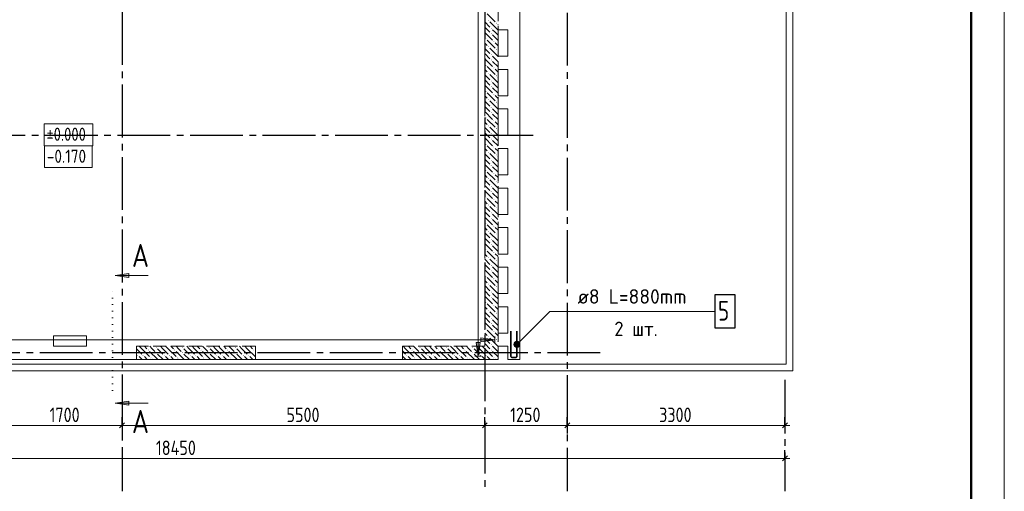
# Model space of a CAD drawing. Header units: millimetres. Extents: x 0 to 32559, y 0 to 42000.
# Tile 13 of 20: x 14771 to 29700, y 14930 to 22085. Entities that reach past the tile are written whole.
import ezdxf

# ---------------------------------------------------------------- set-up
doc = ezdxf.new("R2010")
doc.units = ezdxf.units.MM
for name, pattern in [('______2', [270, 200, -70]), ('______5', [1100, 800, -100, 100, -100]), ('______9', [100, 0, -100])]:
    doc.linetypes.add(name, pattern=pattern)
for name, color, linetype, lineweight in [('Standard', 7, 'Continuous', 25), ('Высотные отметки', 7, 'Continuous', 25), ('ЖБ Пилон', 180, 'Continuous', 25), ('Обрамление П-обр. равн.', 7, 'Continuous', 25), ('Оси', 40, '______5', 18), ('Позиционная метка линия выноска', 7, 'Continuous', 13), ('Позиционная метка номер позиции', 7, 'Continuous', 13), ('Сечения символ', 7, 'Continuous', 25), ('Фиксатор', 7, 'Continuous', 25)]:
    doc.layers.add(name, color=color, linetype=linetype, lineweight=lineweight)
doc.layers.add('ЖБ Перекрытие верхний уровень', color=7, linetype='Continuous', lineweight=25, true_color=0xe0e0ff)
doc.layers.add('ЖБ Стена верхний уровень', color=7, linetype='Continuous', lineweight=25, true_color=0x006e00)
doc.styles.add('GOST 2.304-81', font='txt')
doc.styles.add('ISOCPEUR', font='txt')

msp = doc.modelspace()

# ---------------------------------------------------------------- hatches: boundary and pattern name
at = {"layer": 'ЖБ Пилон', "linetype": 'Continuous', "lineweight": 18, "transparency": 33554687}
for points in [[(16714, 17073), (16721, 17080), (16727, 17073), (16721, 17067)], [(16834, 17113), (16841, 17120), (16847, 17113), (16841, 17107)], [(16834, 17033), (16841, 17040), (16847, 17033), (16841, 17027)], [(17114, 17073), (17121, 17080), (17127, 17073), (17121, 17067)], [(17234, 17113), (17241, 17120), (17247, 17113), (17241, 17107)], [(17234, 17033), (17241, 17040), (17247, 17033), (17241, 17027)], [(17514, 17073), (17521, 17080), (17527, 17073), (17521, 17067)], [(17634, 17113), (17641, 17120), (17647, 17113), (17641, 17107)], [(17634, 17033), (17641, 17040), (17647, 17033), (17641, 17027)], [(17914, 17073), (17921, 17080), (17927, 17073), (17921, 17067)], [(18034, 17113), (18041, 17120), (18047, 17113), (18041, 17107)], [(18034, 17033), (18041, 17040), (18047, 17033), (18041, 17027)], [(18314, 17073), (18321, 17080), (18327, 17073), (18321, 17067)], [(16554, 16993), (16561, 17000), (16567, 16993), (16561, 16987)], [(16634, 16993), (16641, 17000), (16647, 16993), (16641, 16987)], [(16754, 16953), (16761, 16960), (16767, 16953), (16761, 16947)], [(16954, 16993), (16961, 17000), (16967, 16993), (16961, 16987)], [(17034, 16993), (17041, 17000), (17047, 16993), (17041, 16987)], [(17154, 16953), (17161, 16960), (17167, 16953), (17161, 16947)], [(17354, 16993), (17361, 17000), (17367, 16993), (17361, 16987)], [(17434, 16993), (17441, 17000), (17447, 16993), (17441, 16987)], [(17554, 16953), (17561, 16960), (17567, 16953), (17561, 16947)], [(17754, 16993), (17761, 17000), (17767, 16993), (17761, 16987)], [(17834, 16993), (17841, 17000), (17847, 16993), (17841, 16987)], [(17954, 16953), (17961, 16960), (17967, 16953), (17961, 16947)], [(18154, 16993), (18161, 17000), (18167, 16993), (18161, 16987)], [(18234, 16993), (18241, 17000), (18247, 16993), (18241, 16987)]]:
    msp.add_hatch(color=7, dxfattribs=at).paths.add_polyline_path(points, flags=16)
at = {"layer": 'ЖБ Стена верхний уровень', "linetype": 'Continuous', "lineweight": 18, "transparency": 33554687}
for points in [[(21874, 22073), (21881, 22080), (21887, 22073), (21881, 22067)], [(21914, 21953), (21921, 21960), (21927, 21953), (21921, 21947)], [(21994, 22033), (22001, 22040), (22007, 22033), (22001, 22027)], [(21834, 21793), (21841, 21800), (21847, 21793), (21841, 21787)], [(21914, 21873), (21921, 21880), (21927, 21873), (21921, 21867)], [(21874, 21673), (21881, 21680), (21887, 21673), (21881, 21667)], [(21954, 21753), (21961, 21760), (21967, 21753), (21961, 21747)], [(21914, 21553), (21921, 21560), (21927, 21553), (21921, 21547)], [(21994, 21633), (22001, 21640), (22007, 21633), (22001, 21627)], [(21834, 21393), (21841, 21400), (21847, 21393), (21841, 21387)], [(21914, 21473), (21921, 21480), (21927, 21473), (21921, 21467)], [(21954, 21353), (21961, 21360), (21967, 21353), (21961, 21347)], [(21874, 21273), (21881, 21280), (21887, 21273), (21881, 21267)], [(21994, 21233), (22001, 21240), (22007, 21233), (22001, 21227)], [(21914, 21153), (21921, 21160), (21927, 21153), (21921, 21147)], [(21914, 21073), (21921, 21080), (21927, 21073), (21921, 21067)], [(21834, 20993), (21841, 21000), (21847, 20993), (21841, 20987)], [(21954, 20953), (21961, 20960), (21967, 20953), (21961, 20947)], [(21874, 20873), (21881, 20880), (21887, 20873), (21881, 20867)], [(21914, 20753), (21921, 20760), (21927, 20753), (21921, 20747)], [(21994, 20833), (22001, 20840), (22007, 20833), (22001, 20827)], [(21914, 20673), (21921, 20680), (21927, 20673), (21921, 20667)], [(21834, 20593), (21841, 20600), (21847, 20593), (21841, 20587)], [(21874, 20473), (21881, 20480), (21887, 20473), (21881, 20467)], [(21954, 20553), (21961, 20560), (21967, 20553), (21961, 20547)], [(21914, 20353), (21921, 20360), (21927, 20353), (21921, 20347)], [(21994, 20433), (22001, 20440), (22007, 20433), (22001, 20427)], [(21834, 20193), (21841, 20200), (21847, 20193), (21841, 20187)], [(21914, 20273), (21921, 20280), (21927, 20273), (21921, 20267)], [(21954, 20153), (21961, 20160), (21967, 20153), (21961, 20147)], [(21874, 20073), (21881, 20080), (21887, 20073), (21881, 20067)], [(21994, 20033), (22001, 20040), (22007, 20033), (22001, 20027)], [(21914, 19953), (21921, 19960), (21927, 19953), (21921, 19947)], [(21914, 19873), (21921, 19880), (21927, 19873), (21921, 19867)], [(21834, 19793), (21841, 19800), (21847, 19793), (21841, 19787)], [(21954, 19753), (21961, 19760), (21967, 19753), (21961, 19747)], [(21874, 19673), (21881, 19680), (21887, 19673), (21881, 19667)], [(21914, 19553), (21921, 19560), (21927, 19553), (21921, 19547)], [(21994, 19633), (22001, 19640), (22007, 19633), (22001, 19627)], [(21914, 19473), (21921, 19480), (21927, 19473), (21921, 19467)], [(21834, 19393), (21841, 19400), (21847, 19393), (21841, 19387)], [(21874, 19273), (21881, 19280), (21887, 19273), (21881, 19267)], [(21954, 19353), (21961, 19360), (21967, 19353), (21961, 19347)], [(21914, 19153), (21921, 19160), (21927, 19153), (21921, 19147)], [(21994, 19233), (22001, 19240), (22007, 19233), (22001, 19227)], [(21834, 18993), (21841, 19000), (21847, 18993), (21841, 18987)], [(21914, 19073), (21921, 19080), (21927, 19073), (21921, 19067)], [(21874, 18873), (21881, 18880), (21887, 18873), (21881, 18867)], [(21954, 18953), (21961, 18960), (21967, 18953), (21961, 18947)], [(21994, 18833), (22001, 18840), (22007, 18833), (22001, 18827)], [(21914, 18753), (21921, 18760), (21927, 18753), (21921, 18747)], [(21914, 18673), (21921, 18680), (21927, 18673), (21921, 18667)], [(21834, 18593), (21841, 18600), (21847, 18593), (21841, 18587)], [(21954, 18553), (21961, 18560), (21967, 18553), (21961, 18547)], [(21874, 18473), (21881, 18480), (21887, 18473), (21881, 18467)], [(21994, 18433), (22001, 18440), (22007, 18433), (22001, 18427)], [(21914, 18353), (21921, 18360), (21927, 18353), (21921, 18347)], [(21914, 18273), (21921, 18280), (21927, 18273), (21921, 18267)], [(21834, 18193), (21841, 18200), (21847, 18193), (21841, 18187)], [(21874, 18073), (21881, 18080), (21887, 18073), (21881, 18067)], [(21954, 18153), (21961, 18160), (21967, 18153), (21961, 18147)], [(21914, 17953), (21921, 17960), (21927, 17953), (21921, 17947)], [(21994, 18033), (22001, 18040), (22007, 18033), (22001, 18027)], [(21834, 17793), (21841, 17800), (21847, 17793), (21841, 17787)], [(21914, 17873), (21921, 17880), (21927, 17873), (21921, 17867)], [(21874, 17673), (21881, 17680), (21887, 17673), (21881, 17667)], [(21954, 17753), (21961, 17760), (21967, 17753), (21961, 17747)], [(21994, 17633), (22001, 17640), (22007, 17633), (22001, 17627)], [(21914, 17553), (21921, 17560), (21927, 17553), (21921, 17547)], [(21914, 17473), (21921, 17480), (21927, 17473), (21921, 17467)], [(21834, 17393), (21841, 17400), (21847, 17393), (21841, 17387)], [(21954, 17353), (21961, 17360), (21967, 17353), (21961, 17347)], [(21874, 17273), (21881, 17280), (21887, 17273), (21881, 17267)], [(21994, 17233), (22001, 17240), (22007, 17233), (22001, 17227)], [(20714, 17073), (20721, 17080), (20727, 17073), (20721, 17067)], [(20834, 17113), (20841, 17120), (20847, 17113), (20841, 17107)], [(20834, 17033), (20841, 17040), (20847, 17033), (20841, 17027)], [(21114, 17073), (21121, 17080), (21127, 17073), (21121, 17067)], [(21234, 17113), (21241, 17120), (21247, 17113), (21241, 17107)], [(21234, 17033), (21241, 17040), (21247, 17033), (21241, 17027)], [(21514, 17073), (21521, 17080), (21527, 17073), (21521, 17067)], [(21634, 17113), (21641, 17120), (21647, 17113), (21641, 17107)], [(21634, 17033), (21641, 17040), (21647, 17033), (21641, 17027)], [(21914, 17153), (21921, 17160), (21927, 17153), (21921, 17147)], [(21914, 17073), (21921, 17080), (21927, 17073), (21921, 17067)], [(20634, 16993), (20641, 17000), (20647, 16993), (20641, 16987)], [(20754, 16953), (20761, 16960), (20767, 16953), (20761, 16947)], [(20954, 16993), (20961, 17000), (20967, 16993), (20961, 16987)], [(21034, 16993), (21041, 17000), (21047, 16993), (21041, 16987)], [(21154, 16953), (21161, 16960), (21167, 16953), (21161, 16947)], [(21354, 16993), (21361, 17000), (21367, 16993), (21361, 16987)], [(21434, 16993), (21441, 17000), (21447, 16993), (21441, 16987)], [(21554, 16953), (21561, 16960), (21567, 16953), (21561, 16947)], [(21754, 16993), (21761, 17000), (21767, 16993), (21761, 16987)], [(21834, 16993), (21841, 17000), (21847, 16993), (21841, 16987)], [(21954, 16953), (21961, 16960), (21967, 16953), (21961, 16947)]]:
    msp.add_hatch(color=7, dxfattribs=at).paths.add_polyline_path(points, flags=16)
at = {"layer": 'Позиционная метка линия выноска', "linetype": 'Continuous', "lineweight": 13, "transparency": 33554687}
for points in [[(21694, 17190), (21724, 16980), (21754, 17190)], [(21764, 17200), (21974, 17230), (21764, 17260)]]:
    msp.add_hatch(color=7, dxfattribs=at).paths.add_polyline_path(points)
at = {"layer": 'Позиционная метка номер позиции', "linetype": 'Continuous', "lineweight": 13, "transparency": 33554687}
for points in [[(22266, 17170), (22341, 17127), (22277, 17191)], [(22266, 17148), (22320, 17116), (22266, 17170)], [(22266, 17170), (22320, 17116), (22341, 17127)], [(22277, 17191), (22352, 17148), (22298, 17202)], [(22277, 17191), (22341, 17127), (22352, 17148)], [(22298, 17202), (22352, 17148), (22352, 17170)], [(22298, 17202), (22352, 17170), (22320, 17202)], [(22320, 17202), (22352, 17170), (22341, 17191)], [(22298, 17116), (22266, 17148), (22277, 17127)], [(22266, 17148), (22298, 17116), (22320, 17116)]]:
    msp.add_hatch(color=7, dxfattribs=at).paths.add_polyline_path(points)
at = {"layer": 'Сечения символ', "linetype": 'Continuous', "lineweight": 13, "transparency": 33554687}
for points in [[(16428, 18175), (16218, 18205), (16428, 18235)], [(16428, 16238), (16218, 16268), (16428, 16298)]]:
    msp.add_hatch(color=7, dxfattribs=at).paths.add_polyline_path(points, flags=16)

# ---------------------------------------------------------------- linework, layer by layer
at = {"layer": 'Standard', "color": 251, "linetype": 'Continuous', "lineweight": -3, "true_color": 0x656565, "transparency": 33554687}
for p, q in [((16324, 15930), (16324, 16055)), ((21824, 15930), (21824, 16055)), ((23074, 15930), (23074, 16055)), ((26374, 15930), (26374, 16055)), ((16324, 15930), (16324, 15805)), ((16324, 15930), (16324, 15930)), ((21824, 15930), (21824, 15805)), ((21824, 15930), (21824, 15930)), ((23074, 15930), (23074, 15805)), ((23074, 15930), (23074, 15930)), ((26374, 15930), (26374, 15805)), ((26374, 15930), (26374, 15930)), ((26374, 15430), (26374, 15555)), ((26374, 15430), (26374, 15305)), ((26374, 15430), (26374, 15430))]:
    msp.add_line(p, q, dxfattribs=at)
at = {"layer": 'Standard', "color": 7, "linetype": 'Continuous', "lineweight": 13, "transparency": 33554687}
for p, q in [((14624, 15930), (16324, 15930)), ((16324, 15930), (21824, 15930)), ((21824, 15930), (23074, 15930)), ((23074, 15930), (26374, 15930)), ((26374, 15930), (26449, 15930)), ((7924, 15430), (26374, 15430)), ((26374, 15430), (26449, 15430))]:
    msp.add_line(p, q, dxfattribs=at)
at = {"layer": 'Standard', "color": 7, "linetype": 'Continuous', "lineweight": 25, "transparency": 33554687}
for p, q in [((16286, 15892), (16361, 15968)), ((21786, 15892), (21861, 15968)), ((23036, 15892), (23111, 15968)), ((26336, 15892), (26411, 15968)), ((26336, 15392), (26411, 15468))]:
    msp.add_line(p, q, dxfattribs=at)
at = {"layer": 'Standard', "color": 7, "linetype": 'Continuous', "lineweight": 13, "transparency": 33554687}
msp.add_lwpolyline([(0, 0), (29700, 0), (29700, 42000), (0, 42000), (0, 0)], close=True, dxfattribs=at)
at = {"layer": 'Standard', "color": 7, "linetype": 'Continuous', "lineweight": 50, "transparency": 33554687}
msp.add_lwpolyline([(2000, 41500), (29200, 41500), (29200, 500), (2000, 500), (2000, 41500)], close=True, dxfattribs=at)
at = {"layer": 'Standard', "color": 254, "linetype": 'Continuous', "lineweight": 13, "true_color": 0xc4c4ff, "transparency": 33554687}
for points in [[(7219, 16759), (26494, 16759), (26494, 38671), (7219, 38671), (7219, 16759)], [(7319, 16859), (26394, 16859), (26394, 38571), (7319, 38571), (7319, 16859)]]:
    msp.add_lwpolyline(points, dxfattribs=at)
at = {"layer": 'Высотные отметки', "color": 253, "linetype": 'Continuous', "lineweight": 18, "true_color": 0xa0a0a0, "transparency": 33554687}
msp.add_lwpolyline([(15143, 20173), (15878, 20173), (15878, 20507), (15143, 20507), (15143, 20173)], dxfattribs=at)
at = {"layer": 'Высотные отметки', "color": 7, "linetype": 'Continuous', "lineweight": 18, "transparency": 33554687}
msp.add_lwpolyline([(15149, 19840), (15870, 19840), (15870, 20173), (15149, 20173), (15149, 19840)], dxfattribs=at)
at = {"layer": 'ЖБ Перекрытие верхний уровень', "color": 7, "linetype": 'Continuous', "lineweight": 18, "transparency": 33554687}
for p, q in [((22354, 16930), (22354, 23210)), ((22024, 21530), (22024, 21930)), ((22024, 21930), (22174, 21930)), ((22174, 21930), (22174, 21530)), ((22174, 21530), (22024, 21530)), ((22024, 20930), (22024, 21330)), ((22024, 21330), (22174, 21330)), ((22174, 21330), (22174, 20930)), ((22174, 20930), (22024, 20930)), ((22024, 20330), (22024, 20730)), ((22024, 20730), (22174, 20730)), ((22174, 20730), (22174, 20330)), ((22174, 20330), (22024, 20330)), ((22024, 19730), (22024, 20130)), ((22024, 20130), (22174, 20130)), ((22174, 20130), (22174, 19730)), ((22174, 19730), (22024, 19730)), ((22024, 19130), (22024, 19530)), ((22024, 19530), (22174, 19530)), ((22174, 19530), (22174, 19130)), ((22174, 19130), (22024, 19130)), ((22024, 18530), (22024, 18930)), ((22024, 18930), (22174, 18930)), ((22174, 18930), (22174, 18530)), ((22174, 18530), (22024, 18530)), ((22024, 17930), (22024, 18330)), ((22024, 18330), (22174, 18330)), ((22174, 18330), (22174, 17930)), ((22174, 17930), (22024, 17930)), ((22024, 17330), (22024, 17730)), ((22024, 17730), (22174, 17730)), ((22174, 17730), (22174, 17330)), ((22174, 17330), (22024, 17330)), ((15784, 17290), (15284, 17290)), ((15284, 17290), (15284, 17130)), ((15784, 17130), (15784, 17290)), ((15284, 17130), (15784, 17130)), ((22024, 16930), (22024, 17130)), ((22024, 17130), (22174, 17130)), ((22174, 17130), (22174, 16930)), ((7394, 16930), (22024, 16930)), ((22174, 16930), (22354, 16930))]:
    msp.add_line(p, q, dxfattribs=at)
at = {"layer": 'ЖБ Пилон', "color": 253, "linetype": '______2', "lineweight": 13, "true_color": 0xa0a0a0, "transparency": 33554687}
for p, q in [((18344, 17130), (16544, 17130)), ((16544, 17130), (16544, 16930)), ((18344, 16930), (18344, 17130)), ((16544, 16930), (18344, 16930))]:
    msp.add_line(p, q, dxfattribs=at)
at = {"layer": 'ЖБ Пилон', "color": 9, "linetype": 'Continuous', "lineweight": 18, "true_color": 0xc7c7c7, "transparency": 33554687}
for p, q in [((16544, 17090), (16621, 17013)), ((16584, 17130), (16621, 17093)), ((16621, 17093), (16741, 16973)), ((16664, 17130), (16701, 17093)), ((16741, 17053), (16861, 16933)), ((16781, 17093), (16744, 17130)), ((16821, 17053), (16781, 17093)), ((16861, 17093), (16941, 17013)), ((16941, 17093), (16904, 17130)), ((16941, 17093), (17021, 17013)), ((16984, 17130), (17021, 17093)), ((17021, 17093), (17141, 16973)), ((17064, 17130), (17101, 17093)), ((17141, 17053), (17261, 16933)), ((17181, 17093), (17144, 17130)), ((17221, 17053), (17181, 17093)), ((17261, 17093), (17341, 17013)), ((17341, 17093), (17304, 17130)), ((17341, 17093), (17421, 17013)), ((17384, 17130), (17421, 17093)), ((17421, 17093), (17541, 16973)), ((17464, 17130), (17501, 17093)), ((17541, 17053), (17661, 16933)), ((17581, 17093), (17544, 17130)), ((17621, 17053), (17581, 17093)), ((17661, 17093), (17741, 17013)), ((17741, 17093), (17704, 17130)), ((17741, 17093), (17821, 17013)), ((17784, 17130), (17821, 17093)), ((17821, 17093), (17941, 16973)), ((17864, 17130), (17901, 17093)), ((17941, 17053), (18061, 16933)), ((17981, 17093), (17944, 17130)), ((18021, 17053), (17981, 17093)), ((18061, 17093), (18141, 17013)), ((18141, 17093), (18104, 17130)), ((18141, 17093), (18221, 17013)), ((18184, 17130), (18221, 17093)), ((18221, 17093), (18341, 16973)), ((18264, 17130), (18301, 17093)), ((18341, 17053), (18344, 17050)), ((16544, 16930), (16544, 16930)), ((16621, 16933), (16581, 16973)), ((16624, 16930), (16621, 16933)), ((16661, 16973), (16704, 16930)), ((16781, 16933), (16784, 16930)), ((16861, 17013), (16944, 16930)), ((17021, 16933), (16981, 16973)), ((17024, 16930), (17021, 16933)), ((17061, 16973), (17104, 16930)), ((17181, 16933), (17184, 16930)), ((17261, 17013), (17344, 16930)), ((17421, 16933), (17381, 16973)), ((17424, 16930), (17421, 16933)), ((17461, 16973), (17504, 16930)), ((17581, 16933), (17584, 16930)), ((17661, 17013), (17744, 16930)), ((17821, 16933), (17781, 16973)), ((17824, 16930), (17821, 16933)), ((17861, 16973), (17904, 16930)), ((17981, 16933), (17984, 16930)), ((18061, 17013), (18144, 16930)), ((18221, 16933), (18181, 16973)), ((18224, 16930), (18221, 16933)), ((18261, 16973), (18304, 16930))]:
    msp.add_line(p, q, dxfattribs=at)
at = {"layer": 'ЖБ Стена верхний уровень', "color": 251, "linetype": '______2', "lineweight": 13, "true_color": 0x656565, "transparency": 33554687}
for p, q in [((21824, 23520), (21824, 17130)), ((22024, 16930), (22024, 23520)), ((21824, 17130), (20574, 17130)), ((20574, 17130), (20574, 16930)), ((20574, 16930), (21824, 16930)), ((21824, 16930), (22024, 16930))]:
    msp.add_line(p, q, dxfattribs=at)
at = {"layer": 'ЖБ Стена верхний уровень', "color": 9, "linetype": 'Continuous', "lineweight": 18, "true_color": 0xc7c7c7, "transparency": 33554687}
for p, q in [((21861, 22173), (21981, 22053)), ((21824, 22050), (21901, 21973)), ((21824, 21970), (21901, 21893)), ((21901, 22053), (22021, 21933)), ((22024, 22010), (22021, 22013)), ((21824, 21890), (21941, 21773)), ((21981, 21893), (21941, 21933)), ((21941, 21853), (22024, 21770)), ((22021, 21853), (21981, 21893)), ((21861, 21693), (21824, 21730)), ((21824, 21650), (21901, 21573)), ((21861, 21773), (21981, 21653)), ((21901, 21653), (22021, 21533)), ((21981, 21733), (22024, 21690)), ((21824, 21570), (21901, 21493)), ((21981, 21493), (21941, 21533)), ((22024, 21610), (22021, 21613)), ((21824, 21490), (21941, 21373)), ((21861, 21373), (21981, 21253)), ((21941, 21453), (22024, 21370)), ((22021, 21453), (21981, 21493)), ((21861, 21293), (21824, 21330)), ((21824, 21250), (21901, 21173)), ((21901, 21253), (22021, 21133)), ((21981, 21333), (22024, 21290)), ((22024, 21210), (22021, 21213)), ((21824, 21170), (21901, 21093)), ((21824, 21090), (21941, 20973)), ((21981, 21093), (21941, 21133)), ((21941, 21053), (22024, 20970)), ((22021, 21053), (21981, 21093)), ((21861, 20893), (21824, 20930)), ((21861, 20973), (21981, 20853)), ((21981, 20933), (22024, 20890)), ((21824, 20850), (21901, 20773)), ((21824, 20770), (21901, 20693)), ((21901, 20853), (22021, 20733)), ((22024, 20810), (22021, 20813)), ((21824, 20690), (21941, 20573)), ((21981, 20693), (21941, 20733)), ((21941, 20653), (22024, 20570)), ((22021, 20653), (21981, 20693)), ((21861, 20493), (21824, 20530)), ((21861, 20573), (21981, 20453)), ((21901, 20453), (22021, 20333)), ((21981, 20533), (22024, 20490)), ((21824, 20450), (21901, 20373)), ((21824, 20370), (21901, 20293)), ((21981, 20293), (21941, 20333)), ((22024, 20410), (22021, 20413)), ((21824, 20290), (21941, 20173)), ((21861, 20173), (21981, 20053)), ((21941, 20253), (22024, 20170)), ((22021, 20253), (21981, 20293)), ((21861, 20093), (21824, 20130)), ((21824, 20050), (21901, 19973)), ((21901, 20053), (22021, 19933)), ((21981, 20133), (22024, 20090)), ((22024, 20010), (22021, 20013)), ((21824, 19970), (21901, 19893)), ((21824, 19890), (21941, 19773)), ((21981, 19893), (21941, 19933)), ((22021, 19853), (21981, 19893)), ((21861, 19693), (21824, 19730)), ((21861, 19773), (21981, 19653)), ((21941, 19853), (22024, 19770)), ((21981, 19733), (22024, 19690)), ((21824, 19650), (21901, 19573)), ((21824, 19570), (21901, 19493)), ((21901, 19653), (22021, 19533)), ((22024, 19610), (22021, 19613)), ((21824, 19490), (21941, 19373)), ((21981, 19493), (21941, 19533)), ((21941, 19453), (22024, 19370)), ((22021, 19453), (21981, 19493)), ((21861, 19293), (21824, 19330)), ((21861, 19373), (21981, 19253)), ((21981, 19333), (22024, 19290)), ((21824, 19250), (21901, 19173)), ((21824, 19170), (21901, 19093)), ((21901, 19253), (22021, 19133)), ((21981, 19093), (21941, 19133)), ((22024, 19210), (22021, 19213)), ((21824, 19090), (21941, 18973)), ((21861, 18973), (21981, 18853)), ((21941, 19053), (22024, 18970)), ((22021, 19053), (21981, 19093)), ((21861, 18893), (21824, 18930)), ((21824, 18850), (21901, 18773)), ((21901, 18853), (22021, 18733)), ((21981, 18933), (22024, 18890)), ((22024, 18810), (22021, 18813)), ((21824, 18770), (21901, 18693)), ((21824, 18690), (21941, 18573)), ((21981, 18693), (21941, 18733)), ((22021, 18653), (21981, 18693)), ((21861, 18493), (21824, 18530)), ((21861, 18573), (21981, 18453)), ((21941, 18653), (22024, 18570)), ((21981, 18533), (22024, 18490)), ((21824, 18450), (21901, 18373)), ((21824, 18370), (21901, 18293)), ((21901, 18453), (22021, 18333)), ((22024, 18410), (22021, 18413)), ((21824, 18290), (21941, 18173)), ((21981, 18293), (21941, 18333)), ((21941, 18253), (22024, 18170)), ((22021, 18253), (21981, 18293)), ((21861, 18093), (21824, 18130)), ((21861, 18173), (21981, 18053)), ((21981, 18133), (22024, 18090)), ((21824, 18050), (21901, 17973)), ((21824, 17970), (21901, 17893)), ((21901, 18053), (22021, 17933)), ((21981, 17893), (21941, 17933)), ((22024, 18010), (22021, 18013)), ((21824, 17890), (21941, 17773)), ((21861, 17773), (21981, 17653)), ((21941, 17853), (22024, 17770)), ((22021, 17853), (21981, 17893)), ((21861, 17693), (21824, 17730)), ((21824, 17650), (21901, 17573)), ((21901, 17653), (22021, 17533)), ((21981, 17733), (22024, 17690)), ((21824, 17570), (21901, 17493)), ((21824, 17490), (21941, 17373)), ((21981, 17493), (21941, 17533)), ((22021, 17453), (21981, 17493)), ((22024, 17610), (22021, 17613)), ((21861, 17293), (21824, 17330)), ((21861, 17373), (21981, 17253)), ((21941, 17453), (22024, 17370)), ((21981, 17333), (22024, 17290)), ((21824, 17250), (21901, 17173)), ((21824, 17170), (21901, 17093)), ((21901, 17253), (22021, 17133)), ((22024, 17210), (22021, 17213)), ((20574, 17060), (20621, 17013)), ((20584, 17130), (20621, 17093)), ((20621, 17093), (20741, 16973)), ((20664, 17130), (20701, 17093)), ((20741, 17053), (20861, 16933)), ((20781, 17093), (20744, 17130)), ((20821, 17053), (20781, 17093)), ((20861, 17093), (20941, 17013)), ((20941, 17093), (20904, 17130)), ((20941, 17093), (21021, 17013)), ((20984, 17130), (21021, 17093)), ((21021, 17093), (21141, 16973)), ((21064, 17130), (21101, 17093)), ((21141, 17053), (21261, 16933)), ((21181, 17093), (21144, 17130)), ((21221, 17053), (21181, 17093)), ((21261, 17093), (21341, 17013)), ((21341, 17093), (21304, 17130)), ((21341, 17093), (21421, 17013)), ((21384, 17130), (21421, 17093)), ((21421, 17093), (21541, 16973)), ((21464, 17130), (21501, 17093)), ((21541, 17053), (21661, 16933)), ((21581, 17093), (21544, 17130)), ((21621, 17053), (21581, 17093)), ((21661, 17093), (21741, 17013)), ((21741, 17093), (21704, 17130)), ((21741, 17093), (21821, 17013)), ((21784, 17130), (21821, 17093)), ((21821, 17093), (21824, 17090)), ((21824, 17090), (21941, 16973)), ((21981, 17093), (21941, 17133)), ((21941, 17053), (22024, 16970)), ((22021, 17053), (21981, 17093)), ((20621, 16933), (20581, 16973)), ((20624, 16930), (20621, 16933)), ((20661, 16973), (20704, 16930)), ((20781, 16933), (20784, 16930)), ((20861, 17013), (20944, 16930)), ((21021, 16933), (20981, 16973)), ((21024, 16930), (21021, 16933)), ((21061, 16973), (21104, 16930)), ((21181, 16933), (21184, 16930)), ((21261, 17013), (21344, 16930)), ((21421, 16933), (21381, 16973)), ((21424, 16930), (21421, 16933)), ((21461, 16973), (21504, 16930)), ((21581, 16933), (21584, 16930)), ((21661, 17013), (21744, 16930)), ((21821, 16933), (21781, 16973)), ((21824, 16930), (21821, 16933)), ((21824, 16930), (21824, 16930)), ((21861, 16973), (21904, 16930)), ((21981, 16933), (21984, 16930))]:
    msp.add_line(p, q, dxfattribs=at)
at = {"layer": 'Обрамление П-обр. равн.', "color": 7, "linetype": 'Continuous', "lineweight": 13, "transparency": 33554687}
msp.add_line((23209, 17659), (25031, 17659), dxfattribs=at)
at = {"layer": 'Обрамление П-обр. равн.', "color": 7, "linetype": 'Continuous', "lineweight": 25, "transparency": 33554687}
msp.add_lwpolyline([(25309, 17409), (25619, 17409), (25619, 17909), (25309, 17909), (25309, 17409)], dxfattribs=at)
at = {"layer": 'Обрамление П-обр. равн.', "color": 7, "linetype": 'Continuous', "lineweight": 35, "transparency": 33554687}
msp.add_lwpolyline([(22219, 17359), (22219, 16978), (22219, 16975), (22221, 16971), (22223, 16968), (22225, 16965), (22228, 16963), (22231, 16961), (22235, 16959), (22238, 16959), (22290, 16959), (22293, 16959), (22297, 16961), (22300, 16963), (22303, 16965), (22305, 16968), (22307, 16971), (22309, 16975), (22309, 16978), (22309, 17359)], dxfattribs=at)
at = {"layer": 'Оси', "color": 8, "linetype": '______5', "lineweight": -3, "transparency": 33554687}
for p, q in [((21824, 39100), (21824, 14930)), ((16324, 38700), (16324, 14930)), ((23074, 32090), (23074, 14930)), ((22554, 20330), (4600, 20330)), ((23574, 17030), (4600, 17030)), ((26374, 16620), (26374, 14930))]:
    msp.add_line(p, q, dxfattribs=at)
at = {"layer": 'Позиционная метка линия выноска', "color": 251, "linetype": 'Continuous', "lineweight": 13, "true_color": 0x494949, "transparency": 33554687}
for p, q in [((21754, 17190), (21694, 17190)), ((21694, 17190), (21724, 16980)), ((21724, 17190), (21724, 17205)), ((21724, 16980), (21754, 17190)), ((21764, 17230), (21749, 17230)), ((21974, 17230), (21764, 17260)), ((21764, 17260), (21764, 17200)), ((21764, 17200), (21974, 17230)), ((21974, 17280), (21974, 17180)), ((21974, 17230), (21974, 17230)), ((21974, 17230), (21974, 17230)), ((21974, 17230), (21974, 17230)), ((21674, 16980), (21774, 16980)), ((21724, 16980), (21724, 16980)), ((21724, 16980), (21724, 16980)), ((21724, 16980), (21724, 16980))]:
    msp.add_line(p, q, dxfattribs=at)
for points in [[(9224, 38120), (9224, 34570), (7974, 34570), (7974, 31050), (9224, 31050), (9224, 24050), (7974, 24050), (7974, 20530), (9224, 20530), (9224, 17230), (21974, 17230)], [(8974, 37870), (14984, 37870), (14984, 37510), (16084, 37510), (16084, 37870), (21724, 37870), (21724, 31280), (23564, 31280), (23564, 23820), (21724, 23820), (21724, 16980)]]:
    msp.add_lwpolyline(points, dxfattribs=at)
at = {"layer": 'Позиционная метка номер позиции', "color": 7, "linetype": 'Continuous', "lineweight": 13, "transparency": 33554687}
for p, q in [((22277, 17191), (22277, 17191)), ((22341, 17191), (22341, 17191)), ((22277, 17127), (22277, 17127)), ((22341, 17127), (22341, 17127))]:
    msp.add_line(p, q, dxfattribs=at)
msp.add_lwpolyline([(22309, 17159), (22809, 17659), (25309, 17659)], dxfattribs=at)
msp.add_circle((22309, 17159), 45, dxfattribs=at)
at = {"layer": 'Сечения символ', "color": 7, "linetype": 'Continuous', "lineweight": 13, "transparency": 33554687}
for p, q in [((16218, 18205), (16428, 18235)), ((16428, 18235), (16428, 18175)), ((16218, 18205), (16718, 18205)), ((16218, 18205), (16218, 18205)), ((16218, 18205), (16218, 18205)), ((16218, 18205), (16218, 18205)), ((16428, 18175), (16218, 18205)), ((16428, 18205), (16443, 18205)), ((16218, 16268), (16428, 16298)), ((16428, 16298), (16428, 16238)), ((16218, 16268), (16718, 16268)), ((16218, 16268), (16218, 16268)), ((16218, 16268), (16218, 16268)), ((16218, 16268), (16218, 16268)), ((16428, 16238), (16218, 16268)), ((16428, 16268), (16443, 16268))]:
    msp.add_line(p, q, dxfattribs=at)
at = {"layer": 'Сечения символ', "color": 7, "linetype": '______9', "lineweight": 13, "transparency": 33554687}
msp.add_line((16176, 16461), (16176, 17982), dxfattribs=at)

# ---------------------------------------------------------------- texts
at = {"layer": 'Standard', "color": 7, "linetype": 'Continuous', "lineweight": 25, "transparency": 33554687, "char_height": 220, "attachment_point": 7, "style": 'GOST 2.304-81'}
for s, insert, width in [('1700', (15224, 15980), 625.74), ('5500', (18816, 15980), 641.48), ('1250', (22207, 15980), 610.16), ('3300', (24466, 15980), 641.48), ('18450', (16836, 15480), 750.82)]:
    msp.add_mtext(s, dxfattribs=dict(at, insert=insert, width=width))
at = {"layer": 'Высотные отметки', "color": 253, "linetype": 'Continuous', "lineweight": 18, "true_color": 0xa0a0a0, "transparency": 33554687, "insert": (15176, 20247), "char_height": 200, "width": 767.8, "attachment_point": 7, "style": 'GOST 2.304-81'}
msp.add_mtext('%%p0.000', dxfattribs=at)
at = {"layer": 'Высотные отметки', "color": 7, "linetype": 'Continuous', "lineweight": 18, "transparency": 33554687, "insert": (15183, 19913), "char_height": 200, "width": 755.41, "attachment_point": 7, "style": 'GOST 2.304-81'}
msp.add_mtext('\\W1.04;-0.170', dxfattribs=at)
at = {"layer": 'Обрамление П-обр. равн.', "color": 7, "linetype": 'Continuous', "lineweight": 13, "transparency": 33554687, "attachment_point": 7, "style": 'ISOCPEUR'}
for s, insert, char_height, width in [('\\W0.98;ø8 L=880mm ', (23229, 17776), 220, 1888.52), ('\\W0.78;5', (25359, 17519), 300, 326.42)]:
    msp.add_mtext(s, dxfattribs=dict(at, insert=insert, char_height=char_height, width=width))
at = {"layer": 'Сечения символ', "color": 7, "linetype": 'Continuous', "lineweight": 35, "transparency": 33554687, "char_height": 350, "width": 458.1, "attachment_point": 7, "style": 'ISOCPEUR'}
for insert in [(16473, 18333), (16473, 15813)]:
    msp.add_mtext('\\W0.82;А', dxfattribs=dict(at, insert=insert))
at = {"layer": 'Фиксатор', "color": 7, "linetype": 'Continuous', "lineweight": 25, "transparency": 33554687, "insert": (23786, 17284), "char_height": 220, "width": 851.6, "attachment_point": 7, "style": 'ISOCPEUR'}
msp.add_mtext('\\W0.94;2 шт.', dxfattribs=at)

doc.saveas('drawing.dxf')
